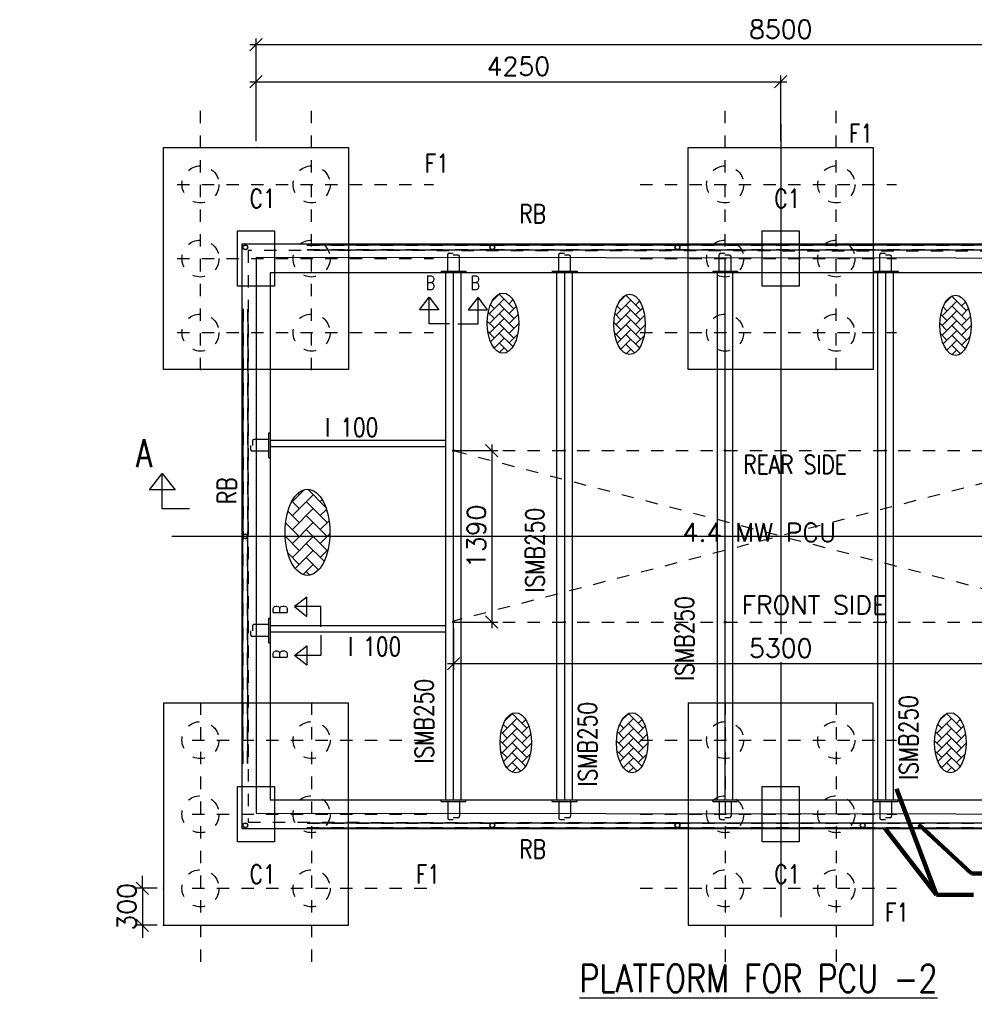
# Model space of a CAD drawing. Header units: inches. Extents: x 727810 to 1461440, y 2714588 to 5435005.
# Tile 13 of 233: x 728325.76 to 728333.49, y 2715582.85 to 2715590.83. Entities that reach past the tile are written whole.
import ezdxf

# ---------------------------------------------------------------- set-up
doc = ezdxf.new("R2010")
doc.units = ezdxf.units.IN
doc.header["$MEASUREMENT"] = 0
doc.linetypes.add('DIVIDEX2', pattern=[2.5, 1, -0.5, 0, -0.5, 0, -0.5])
doc.linetypes.add('HIDDEN', pattern=[0.375, 0.25, -0.125])
doc.layers.add('AM_5', color=3, linetype='Continuous', lineweight=15)
doc.layers.add('AM_8', color=1, linetype='Continuous', lineweight=15)
doc.layers.add('DETAILS', color=7, linetype='Continuous')
doc.layers.add('Inverter Room', color=7, linetype='Continuous')
doc.styles.add('RANJAN', font='romans.shx', dxfattribs={"width": 0.75})
doc.styles.add('ROMANS', font='ROMANS.shx', dxfattribs={"height": 10})
doc.dimstyles.new('DIM-', dxfattribs={"dimscale": 0, "dimtxt": 0.15, "dimasz": 0.15, "dimexe": 0, "dimexo": 0, "dimgap": 0.15, "dimtad": 1, "dimdec": 0, "dimlfac": 1000, "dimzin": 0, "dimdsep": 46, "dimtxsty": 'ROMANS', "dimblk": 'OBLIQUE', "dimcen": 0, "dimclrd": 6, "dimclre": 6, "dimclrt": 3, "dimadec": 0, "dimazin": 0, "dimtfac": 1, "dimtdec": 0, "dimtmove": 2, "dimatfit": 3, "dimfxl": 1, "dimtolj": 1, "dimtzin": 0, "dimarcsym": 2})
doc.dimstyles.new('ROMANS$0', dxfattribs={"dimscale": 100, "dimtxt": 100, "dimasz": 1, "dimexe": 0.5, "dimexo": 0.5, "dimgap": 0.5, "dimtad": 1, "dimdec": 0, "dimrnd": 5, "dimdsep": 46, "dimtxsty": 'ROMANS', "dimblk": 'OBLIQUE', "dimcen": 1, "dimdle": 0.5, "dimclrd": 6, "dimclre": 6, "dimclrt": 3, "dimadec": 0, "dimazin": 0, "dimtfac": 1, "dimtdec": 0, "dimtix": 1, "dimtmove": 0, "dimatfit": 3, "dimldrblk": 'OBLIQUE', "dimfxl": 1, "dimtolj": 1, "dimtzin": 0, "dimarcsym": 0})
doc.dimstyles.new('ROMANS$7', dxfattribs={"dimscale": 100, "dimtxt": 2.5, "dimasz": 2, "dimexe": 20, "dimexo": 20, "dimgap": 0.5, "dimtad": 1, "dimdec": 0, "dimrnd": 5, "dimzin": 0, "dimdsep": 46, "dimtxsty": 'ROMANS', "dimcen": 0.09, "dimdle": 20, "dimclrd": 256, "dimclre": 256, "dimclrt": 3, "dimadec": 0, "dimazin": 0, "dimtfac": 20, "dimtdec": 0, "dimtix": 1, "dimtmove": 2, "dimatfit": 3, "dimfxl": 1, "dimtolj": 1, "dimtzin": 0, "dimarcsym": 0})
pattern_1 = [(45, (89087.78671, 50533.36595), (-0.0883883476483, 0.0883883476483), [])]
pattern_2 = [(45, (89987.78671, 50533.36595), (-0.0883883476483, 0.0883883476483), [])]
pattern_3 = [(45, (91287.78671, 50533.36595), (-0.0883883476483, 0.0883883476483), [])]
pattern_4 = [(45, (92587.78671, 50533.36595), (-0.0883883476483, 0.0883883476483), [])]

# ---------------------------------------------------------------- blocks, each defined once
blk = doc.blocks.new('_Oblique')
at = {"color": 0, "linetype": 'ByBlock', "lineweight": -2}
blk.add_line((-0.5, -0.5), (0.5, 0.5), dxfattribs=at)
blk = doc.blocks.new('*D66')
at = {"layer": 'Inverter Room', "color": 6, "lineweight": -2, "ltscale": 0.5, "transparency": 16777216}
for p, q in [((2052740.9, -2324181.5), (2052740.9, -2324081.5)), ((2052861.7, -2324181.5), (2052690.9, -2324181.5)), ((2052740.9, -2324181.5), (2052740.9, -2324481.5)), ((2052861.7, -2324481.5), (2052690.9, -2324481.5)), ((2052740.9, -2324481.5), (2052740.9, -2324581.5))]:
    blk.add_line(p, q, dxfattribs=at)
at = {"layer": 'Inverter Room', "color": 0, "ltscale": 0.5, "transparency": 16777216}
for p in [(2052911.7, -2324181.5), (2052740.9, -2324481.5), (2052911.7, -2324481.5)]:
    blk.add_point(p, dxfattribs=at)
at = {"layer": 'Inverter Room', "color": 6, "lineweight": -2, "ltscale": 0.5, "transparency": 16777216, "xscale": 100, "yscale": 100, "zscale": 100}
for p, rotation in [((2052740.9, -2324181.5), 270), ((2052740.9, -2324481.5), 90)]:
    blk.add_blockref('_Oblique', p, dxfattribs=dict(at, rotation=rotation))
at = {"layer": 'Inverter Room', "color": 3, "ltscale": 0.5, "transparency": 16777216, "insert": (2052615.9, -2324331.5), "char_height": 150, "attachment_point": 5, "rotation": 90, "style": 'ROMANS'}
blk.add_mtext('\\A1;300', dxfattribs=at)
blk = doc.blocks.new('*D67')
at = {"layer": 'Inverter Room', "color": 6, "lineweight": -2, "ltscale": 0.5, "transparency": 16777216}
for p, q in [((2053661.7, -2318131.5), (2053661.7, -2317300.2)), ((2062161.7, -2318131.5), (2062161.7, -2317300.2)), ((2062211.7, -2317350.2), (2053611.7, -2317350.2))]:
    blk.add_line(p, q, dxfattribs=at)
at = {"layer": 'Inverter Room', "color": 0, "ltscale": 0.5, "transparency": 16777216}
for p in [(2053661.7, -2317350.2), (2053661.7, -2318181.5), (2062161.7, -2318181.5)]:
    blk.add_point(p, dxfattribs=at)
at = {"layer": 'Inverter Room', "color": 6, "lineweight": -2, "ltscale": 0.5, "transparency": 16777216, "xscale": 100, "yscale": 100, "zscale": 100, "rotation": 180}
blk.add_blockref('_Oblique', (2053661.7, -2317350.2), dxfattribs=at)
at = {"layer": 'Inverter Room', "color": 6, "lineweight": -2, "ltscale": 0.5, "transparency": 16777216, "xscale": 100, "yscale": 100, "zscale": 100}
blk.add_blockref('_Oblique', (2062161.7, -2317350.2), dxfattribs=at)
at = {"layer": 'Inverter Room', "color": 3, "ltscale": 0.5, "transparency": 16777216, "insert": (2057911.7, -2317225.2), "char_height": 150, "attachment_point": 5, "style": 'ROMANS'}
blk.add_mtext('\\A1;8500', dxfattribs=at)
blk = doc.blocks.new('*D69')
at = {"layer": 'AM_5', "color": 6, "lineweight": -2, "transparency": 16777216}
for p, q in [((2053611.7, -2317649.7), (2057961.7, -2317649.7)), ((2053661.7, -2318131.5), (2053661.7, -2317599.7)), ((2057911.7, -2318131.5), (2057911.7, -2317599.7))]:
    blk.add_line(p, q, dxfattribs=at)
at = {"layer": 'Inverter Room', "color": 0, "transparency": 16777216}
for p in [(2057911.7, -2317649.7), (2053661.7, -2318181.5), (2057911.7, -2318181.5)]:
    blk.add_point(p, dxfattribs=at)
at = {"layer": 'AM_5', "color": 6, "lineweight": -2, "transparency": 16777216, "xscale": 100, "yscale": 100, "zscale": 100, "rotation": 180}
blk.add_blockref('_Oblique', (2053661.7, -2317649.7), dxfattribs=at)
at = {"layer": 'AM_5', "color": 6, "lineweight": -2, "transparency": 16777216, "xscale": 100, "yscale": 100, "zscale": 100}
blk.add_blockref('_Oblique', (2057911.7, -2317649.7), dxfattribs=at)
at = {"layer": 'AM_5', "color": 3, "transparency": 16777216, "insert": (2055786.7, -2317524.7), "char_height": 150, "attachment_point": 5, "style": 'ROMANS', "bg_fill": 3, "box_fill_scale": 1.25, "bg_fill_color": 256, "bg_fill_true_color": 13158600, "bg_fill_transparency": 0}
blk.add_mtext('\\A1;4250', dxfattribs=at)
blk = doc.blocks.new('*D70')
at = {"layer": 'AM_5', "color": 6, "lineweight": -2, "transparency": 16777216}
for p, q in [((2055571.6, -2320587.5), (2055571.6, -2322075.5)), ((2055311.7, -2320637.5), (2055621.6, -2320637.5)), ((2055311.7, -2322025.5), (2055621.6, -2322025.5))]:
    blk.add_line(p, q, dxfattribs=at)
at = {"layer": 'Inverter Room', "color": 0, "transparency": 16777216}
for p in [(2055261.7, -2320637.5), (2055261.7, -2322025.5), (2055571.6, -2322025.5)]:
    blk.add_point(p, dxfattribs=at)
at = {"layer": 'AM_5', "color": 6, "lineweight": -2, "transparency": 16777216, "xscale": 100, "yscale": 100, "zscale": 100}
for p, rotation in [((2055571.6, -2320637.5), 90), ((2055571.6, -2322025.5), 270)]:
    blk.add_blockref('_Oblique', p, dxfattribs=dict(at, rotation=rotation))
at = {"layer": 'AM_5', "color": 3, "transparency": 16777216, "insert": (2055446.6, -2321331.5), "char_height": 150, "attachment_point": 5, "rotation": 90, "style": 'ROMANS', "bg_fill": 3, "box_fill_scale": 1.25, "bg_fill_color": 256, "bg_fill_true_color": 13158600, "bg_fill_transparency": 0}
blk.add_mtext('\\A1;1390', dxfattribs=at)
blk = doc.blocks.new('*D71')
at = {"layer": 'DETAILS', "color": 6, "lineweight": -2, "ltscale": 0.5, "transparency": 16777216}
for p, q in [((2055261.7, -2322075.5), (2055261.7, -2322411.8)), ((2060561.7, -2322075.5), (2060561.7, -2322411.8)), ((2055211.7, -2322361.8), (2060611.7, -2322361.8))]:
    blk.add_line(p, q, dxfattribs=at)
at = {"layer": 'Inverter Room', "color": 0, "ltscale": 0.5, "transparency": 16777216}
for p in [(2055261.7, -2322025.5), (2060561.7, -2322025.5), (2060561.7, -2322361.8)]:
    blk.add_point(p, dxfattribs=at)
at = {"layer": 'DETAILS', "color": 6, "lineweight": -2, "ltscale": 0.5, "transparency": 16777216, "xscale": 100, "yscale": 100, "zscale": 100, "rotation": 180}
blk.add_blockref('_Oblique', (2055261.7, -2322361.8), dxfattribs=at)
at = {"layer": 'DETAILS', "color": 6, "lineweight": -2, "ltscale": 0.5, "transparency": 16777216, "xscale": 100, "yscale": 100, "zscale": 100}
blk.add_blockref('_Oblique', (2060561.7, -2322361.8), dxfattribs=at)
at = {"layer": 'DETAILS', "color": 3, "ltscale": 0.5, "transparency": 16777216, "insert": (2057911.7, -2322236.8), "char_height": 150, "attachment_point": 5, "style": 'ROMANS', "bg_fill": 3, "box_fill_scale": 1.25, "bg_fill_color": 256, "bg_fill_true_color": 13158600, "bg_fill_transparency": 0}
blk.add_mtext('\\A1;5300', dxfattribs=at)
blk = doc.blocks.new('dshshh')
at = {"layer": 'AM_8', "ltscale": 0.5}
h = blk.add_hatch(dxfattribs=at)
h.set_pattern_fill('AR-HBONE', color=256, scale=14, style=0)
h.set_pattern_definition([(45, (673607.74, -665542.415), (6e-15, 79.1959595), [168, -56]), (135, (673647.337, -665502.817), (6e-15, 79.1959595), [168, -56])])
edge = h.paths.add_edge_path()
edge.add_ellipse((2055661.9, -2319605.1), major_axis=(0, 244), ratio=0.521978, start_angle=191.45916, end_angle=459.29111)
edge.add_ellipse((2055661.9, -2319605.1), major_axis=(0, 244), ratio=0.521978, start_angle=99.29111, end_angle=191.45916)
h = blk.add_hatch(dxfattribs=at)
h.set_pattern_fill('AR-HBONE', color=256, scale=14, style=0)
h.set_pattern_definition([(45, (674633.055, -665552.46), (6e-15, 79.1959595), [168, -56]), (135, (674672.653, -665512.864), (6e-15, 79.1959595), [168, -56])])
edge = h.paths.add_edge_path()
edge.add_ellipse((2056687.3, -2319615.1), major_axis=(0, 244), ratio=0.521978, start_angle=191.45916, end_angle=459.29111)
edge.add_ellipse((2056687.3, -2319615.1), major_axis=(0, 244), ratio=0.521978, start_angle=99.29111, end_angle=191.45916)
h = blk.add_hatch(dxfattribs=at)
h.set_pattern_fill('AR-HBONE', color=256, scale=14, style=0)
h.set_pattern_definition([(45, (677273.22, -665559.426), (6e-15, 79.1959595), [168, -56]), (135, (677312.816, -665519.83), (6e-15, 79.1959595), [168, -56])])
edge = h.paths.add_edge_path()
edge.add_ellipse((2059327.4, -2319622.1), major_axis=(0, 244), ratio=0.521978, start_angle=191.45916, end_angle=459.29111)
edge.add_ellipse((2059327.4, -2319622.1), major_axis=(0, 244), ratio=0.521978, start_angle=99.29111, end_angle=191.45916)
h = blk.add_hatch(dxfattribs=at)
h.set_pattern_fill('ANSI31', color=256, style=0)
h.set_pattern_definition(pattern_1)
edge = h.paths.add_edge_path()
edge.add_arc((2055261.7, -2320640.3), 7.16, 11.12183, 168.87817, ccw=False)
edge.add_arc((2055261.7, -2320637.5), 7.16, 348.87817, 551.12183)
h = blk.add_hatch(dxfattribs=at)
h.set_pattern_fill('ANSI31', color=256, style=0)
h.set_pattern_definition(pattern_2)
edge = h.paths.add_edge_path()
edge.add_arc((2056161.7, -2320640.3), 7.16, 11.12183, 168.87817, ccw=False)
edge.add_arc((2056161.7, -2320637.5), 7.16, 348.87817, 551.12183)
h = blk.add_hatch(dxfattribs=at)
h.set_pattern_fill('ANSI31', color=256, style=0)
h.set_pattern_definition(pattern_3)
edge = h.paths.add_edge_path()
edge.add_arc((2057461.7, -2320640.3), 7.16, 11.12183, 168.87817, ccw=False)
edge.add_arc((2057461.7, -2320637.5), 7.16, 348.87817, 551.12183)
h = blk.add_hatch(dxfattribs=at)
h.set_pattern_fill('ANSI31', color=256, style=0)
h.set_pattern_definition(pattern_4)
edge = h.paths.add_edge_path()
edge.add_arc((2058761.7, -2320640.3), 7.16, 11.12183, 168.87817, ccw=False)
edge.add_arc((2058761.7, -2320637.5), 7.16, 348.87817, 551.12183)
h = blk.add_hatch(dxfattribs=at)
h.set_pattern_fill('AR-HBONE', color=256, scale=20, style=0)
h.set_pattern_definition([(45, (79715.245, 41647.834), (9e-15, 113.137085), [240, -80]), (135, (79771.81, 41704.4), (9e-15, 113.137085), [240, -80])])
edge = h.paths.add_edge_path()
edge.add_ellipse((2054078.4, -2321298.8), major_axis=(0, 348.6), ratio=0.521978, start_angle=191.45916, end_angle=459.29111)
edge.add_ellipse((2054078.4, -2321298.8), major_axis=(0, 348.6), ratio=0.521978, start_angle=99.29111, end_angle=191.45916)
h = blk.add_hatch(dxfattribs=at)
h.set_pattern_fill('ANSI31', color=256, style=0)
h.set_pattern_definition(pattern_1)
edge = h.paths.add_edge_path()
edge.add_arc((2055261.7, -2322022.7), 7.16, 191.12183, 348.87817)
edge.add_arc((2055261.7, -2322025.5), 7.16, -191.12183, 11.12183, ccw=False)
h = blk.add_hatch(dxfattribs=at)
h.set_pattern_fill('ANSI31', color=256, style=0)
h.set_pattern_definition(pattern_2)
edge = h.paths.add_edge_path()
edge.add_arc((2056161.7, -2322022.7), 7.16, 191.12183, 348.87817)
edge.add_arc((2056161.7, -2322025.5), 7.16, -191.12183, 11.12183, ccw=False)
h = blk.add_hatch(dxfattribs=at)
h.set_pattern_fill('ANSI31', color=256, style=0)
h.set_pattern_definition(pattern_3)
edge = h.paths.add_edge_path()
edge.add_arc((2057461.7, -2322022.7), 7.16, 191.12183, 348.87817)
edge.add_arc((2057461.7, -2322025.5), 7.16, -191.12183, 11.12183, ccw=False)
h = blk.add_hatch(dxfattribs=at)
h.set_pattern_fill('ANSI31', color=256, style=0)
h.set_pattern_definition(pattern_4)
edge = h.paths.add_edge_path()
edge.add_arc((2058761.7, -2322022.7), 7.16, 191.12183, 348.87817)
edge.add_arc((2058761.7, -2322025.5), 7.16, -191.12183, 11.12183, ccw=False)
h = blk.add_hatch(dxfattribs=at)
h.set_pattern_fill('AR-HBONE', color=256, scale=14, style=0)
h.set_pattern_definition([(45, (673711.17, -668940.72), (6e-15, 79.1959595), [168, -56]), (135, (673750.766, -668901.125), (6e-15, 79.1959595), [168, -56])])
edge = h.paths.add_edge_path()
edge.add_ellipse((2055765.4, -2323003.4), major_axis=(0, 244), ratio=0.521978, start_angle=191.45916, end_angle=459.29111)
edge.add_ellipse((2055765.4, -2323003.4), major_axis=(0, 244), ratio=0.521978, start_angle=99.29111, end_angle=191.45916)
h = blk.add_hatch(dxfattribs=at)
h.set_pattern_fill('AR-HBONE', color=256, scale=14, style=0)
h.set_pattern_definition([(45, (674653.87, -668940.72), (6e-15, 79.1959595), [168, -56]), (135, (674693.47, -668901.125), (6e-15, 79.1959595), [168, -56])])
edge = h.paths.add_edge_path()
edge.add_ellipse((2056708.1, -2323003.4), major_axis=(0, 244), ratio=0.521978, start_angle=191.45916, end_angle=459.29111)
edge.add_ellipse((2056708.1, -2323003.4), major_axis=(0, 244), ratio=0.521978, start_angle=99.29111, end_angle=191.45916)
h = blk.add_hatch(dxfattribs=at)
h.set_pattern_fill('AR-HBONE', color=256, scale=14, style=0)
h.set_pattern_definition([(45, (677231.1, -668940.72), (6e-15, 79.1959595), [168, -56]), (135, (677270.696, -668901.125), (6e-15, 79.1959595), [168, -56])])
edge = h.paths.add_edge_path()
edge.add_ellipse((2059285.3, -2323003.4), major_axis=(0, 244), ratio=0.521978, start_angle=191.45916, end_angle=459.29111)
edge.add_ellipse((2059285.3, -2323003.4), major_axis=(0, 244), ratio=0.521978, start_angle=99.29111, end_angle=191.45916)
at = {"layer": 'DETAILS', "linetype": 'DIVIDEX2', "ltscale": 0.5}
for p, q in [((2053211.7, -2319985.4), (2053211.7, -2317883.4)), ((2054111.7, -2319985.4), (2054111.7, -2317883.4)), ((2057461.7, -2319985.4), (2057461.7, -2317883.4)), ((2058361.7, -2319985.4), (2058361.7, -2317883.4)), ((2053022.3, -2318481.5), (2055098.3, -2318481.5)), ((2056772.3, -2318481.5), (2058848.3, -2318481.5)), ((2053022.3, -2319081.5), (2055098.3, -2319081.5)), ((2056772.3, -2319081.5), (2058848.3, -2319081.5)), ((2053022.3, -2319681.5), (2055098.3, -2319681.5)), ((2056772.3, -2319681.5), (2058848.3, -2319681.5)), ((2053211.7, -2322677.6), (2053211.7, -2324863.9)), ((2054111.7, -2322677.6), (2054111.7, -2324863.9)), ((2057461.7, -2322677.6), (2057461.7, -2324779.6)), ((2058361.7, -2322677.6), (2058361.7, -2324779.6)), ((2053143.9, -2322981.5), (2055098.3, -2322981.5)), ((2056772.3, -2322981.5), (2058848.3, -2322981.5)), ((2053143.9, -2323581.5), (2055098.3, -2323581.5)), ((2056772.3, -2323581.5), (2058848.3, -2323581.5)), ((2053143.9, -2324181.5), (2055098.3, -2324181.5)), ((2056772.3, -2324181.5), (2058848.3, -2324181.5))]:
    blk.add_line(p, q, dxfattribs=at)
at = {"layer": 'DETAILS', "ltscale": 0.5}
for p, q in [((2054075.3, -2318971.1), (2055575.3, -2318971.1)), ((2055575.3, -2318971.1), (2057075.3, -2318971.1)), ((2057075.3, -2318971.1), (2058575.3, -2318971.1)), ((2058575.3, -2318971.1), (2060075.3, -2318971.1)), ((2054075.3, -2319011.1), (2055575.3, -2319011.1)), ((2055575.3, -2319011.1), (2057075.3, -2319011.1)), ((2057075.3, -2319011.1), (2058575.3, -2319011.1)), ((2058575.3, -2319011.1), (2060075.3, -2319011.1)), ((2053555.3, -2319491.1), (2053555.3, -2321331.5)), ((2053595.3, -2319491.1), (2053595.3, -2321331.5)), ((2053776.7, -2320494.4), (2053776.7, -2320694.4)), ((2053555.3, -2323171.9), (2053555.3, -2321331.5)), ((2053595.3, -2323171.9), (2053595.3, -2321331.5)), ((2053776.7, -2321994.4), (2053776.7, -2322194.4)), ((2054075.3, -2323651.9), (2055575.3, -2323651.9)), ((2054075.3, -2323691.9), (2055575.3, -2323691.9)), ((2055575.3, -2323651.9), (2057075.3, -2323651.9)), ((2055575.3, -2323691.9), (2057075.3, -2323691.9)), ((2057075.3, -2323651.9), (2058575.3, -2323651.9)), ((2057075.3, -2323691.9), (2058575.3, -2323691.9)), ((2058575.3, -2323651.9), (2060075.3, -2323651.9)), ((2058575.3, -2323691.9), (2060075.3, -2323691.9))]:
    blk.add_line(p, q, dxfattribs=at)
for centre, radius in [((2053575.3, -2318991.1), 20), ((2055575.3, -2318991.1), 20), ((2057075.3, -2318991.1), 20), ((2055261.7, -2320637.5), 7.16), ((2056161.7, -2320637.5), 7.16), ((2057461.7, -2320637.5), 7.16), ((2058761.7, -2320637.5), 7.16), ((2053575.3, -2321331.5), 20), ((2055261.7, -2322025.5), 7.16), ((2056161.7, -2322025.5), 7.16), ((2057461.7, -2322025.5), 7.16), ((2058761.7, -2322025.5), 7.16), ((2053575.3, -2323671.9), 20), ((2055575.3, -2323671.9), 20), ((2057075.3, -2323671.9), 20), ((2058575.3, -2323671.9), 20)]:
    blk.add_circle(centre, radius, dxfattribs=at)
for centre, start, end in [((2055261.7, -2320640.3), 11.12183, 168.87817), ((2056161.7, -2320640.3), 11.12183, 168.87817), ((2057461.7, -2320640.3), 11.12183, 168.87817), ((2058761.7, -2320640.3), 11.12183, 168.87817), ((2055261.7, -2322022.7), 191.12183, 348.87817), ((2056161.7, -2322022.7), 191.12183, 348.87817), ((2057461.7, -2322022.7), 191.12183, 348.87817), ((2058761.7, -2322022.7), 191.12183, 348.87817)]:
    blk.add_arc(centre, 7.16, start, end, dxfattribs=at)
for centre, major_axis in [((2055661.9, -2319605.1), (0, 244)), ((2056687.3, -2319615.1), (0, 244)), ((2059327.4, -2319622.1), (0, 244)), ((2054078.4, -2321298.8), (0, 348.6)), ((2055765.4, -2323003.4), (0, 244)), ((2056708.1, -2323003.4), (0, 244)), ((2059285.3, -2323003.4), (0, 244))]:
    blk.add_ellipse(centre, major_axis=major_axis, ratio=0.521978, dxfattribs=at)
at = {"layer": 'Inverter Room', "color": 8, "linetype": 'HIDDEN', "ltscale": 2}
for p, q in [((2054073.6, -2318973.2), (2055576.9, -2318973.2)), ((2054075.3, -2319009.1), (2055575.3, -2319009.1)), ((2055573.6, -2318973.2), (2057076.9, -2318973.2)), ((2055575.3, -2319009.1), (2057075.3, -2319009.1)), ((2057073.6, -2318973.2), (2058576.9, -2318973.2)), ((2057075.3, -2319009.1), (2058575.3, -2319009.1)), ((2058573.6, -2318973.2), (2060076.9, -2318973.2)), ((2058575.3, -2319009.1), (2060075.3, -2319009.1)), ((2053557.4, -2319489.5), (2053557.4, -2321322.6)), ((2053593.3, -2319491.1), (2053593.3, -2321322.8)), ((2060554.7, -2320638.9), (2055259.9, -2322018.6)), ((2055261.7, -2320637.5), (2060561.7, -2320637.5)), ((2055268.8, -2320638.9), (2060563.5, -2322018.6)), ((2053557.4, -2323173.6), (2053557.4, -2321340.4)), ((2053593.3, -2323171.9), (2053593.3, -2321340.2)), ((2055261.7, -2322025.5), (2060561.7, -2322025.5)), ((2054073.6, -2323689.8), (2055576.9, -2323689.8)), ((2054075.3, -2323653.9), (2055575.3, -2323653.9)), ((2055573.6, -2323689.8), (2057076.9, -2323689.8)), ((2055575.3, -2323653.9), (2057075.3, -2323653.9)), ((2057073.6, -2323689.8), (2058576.9, -2323689.8)), ((2057075.3, -2323653.9), (2058575.3, -2323653.9)), ((2058573.6, -2323689.8), (2060076.9, -2323689.8)), ((2058575.3, -2323653.9), (2060075.3, -2323653.9))]:
    blk.add_line(p, q, dxfattribs=at)
at = {"layer": 'Inverter Room', "color": 2}
for p, q in [((2055214, -2319181.5), (2055214, -2319049.5)), ((2055225.3, -2319038.2), (2055259.1, -2319038.2)), ((2055298.2, -2319053.3), (2055259.6, -2319053.3)), ((2055309.5, -2319181.5), (2055309.5, -2319064.5)), ((2056114, -2319181.5), (2056114, -2319049.5)), ((2056125.3, -2319038.2), (2056159.1, -2319038.2)), ((2056198.2, -2319053.3), (2056159.6, -2319053.3)), ((2056209.5, -2319181.5), (2056209.5, -2319064.5)), ((2057414, -2319181.5), (2057414, -2319049.5)), ((2057425.3, -2319038.2), (2057459.1, -2319038.2)), ((2057498.2, -2319053.3), (2057459.6, -2319053.3)), ((2057509.5, -2319181.5), (2057509.5, -2319064.5)), ((2058714, -2319181.5), (2058714, -2319049.5)), ((2058725.3, -2319038.2), (2058759.1, -2319038.2)), ((2058798.2, -2319053.3), (2058759.6, -2319053.3)), ((2058809.5, -2319181.5), (2058809.5, -2319064.5)), ((2055217, -2319184.5), (2055306.5, -2319184.5)), ((2056117, -2319184.5), (2056206.5, -2319184.5)), ((2057417, -2319184.5), (2057506.5, -2319184.5)), ((2058717, -2319184.5), (2058806.5, -2319184.5)), ((2053618.4, -2320630.9), (2053618.4, -2320597)), ((2053633.5, -2320557.9), (2053633.5, -2320596.5)), ((2053761.7, -2320546.7), (2053644.7, -2320546.7)), ((2053764.7, -2320639.1), (2053764.7, -2320549.7)), ((2053761.7, -2320642.1), (2053629.7, -2320642.1)), ((2053618.4, -2322130.9), (2053618.4, -2322097)), ((2053633.5, -2322057.9), (2053633.5, -2322096.5)), ((2053761.7, -2322046.7), (2053644.7, -2322046.7)), ((2053764.7, -2322139.1), (2053764.7, -2322049.7)), ((2053761.7, -2322142.1), (2053629.7, -2322142.1)), ((2055214, -2323481.5), (2055214, -2323613.5)), ((2055217, -2323478.5), (2055306.5, -2323478.5)), ((2055309.5, -2323481.5), (2055309.5, -2323598.5)), ((2056114, -2323481.5), (2056114, -2323613.5)), ((2056117, -2323478.5), (2056206.5, -2323478.5)), ((2056209.5, -2323481.5), (2056209.5, -2323598.5)), ((2057414, -2323481.5), (2057414, -2323613.5)), ((2057417, -2323478.5), (2057506.5, -2323478.5)), ((2057509.5, -2323481.5), (2057509.5, -2323598.5)), ((2058714, -2323481.5), (2058714, -2323613.5)), ((2058717, -2323478.5), (2058806.5, -2323478.5)), ((2058809.5, -2323481.5), (2058809.5, -2323598.5)), ((2055225.3, -2323624.8), (2055259.1, -2323624.8)), ((2055298.2, -2323609.8), (2055259.6, -2323609.8)), ((2056125.3, -2323624.8), (2056159.1, -2323624.8)), ((2056198.2, -2323609.8), (2056159.6, -2323609.8)), ((2057425.3, -2323624.8), (2057459.1, -2323624.8)), ((2057498.2, -2323609.8), (2057459.6, -2323609.8)), ((2058725.3, -2323624.8), (2058759.1, -2323624.8)), ((2058798.2, -2323609.8), (2058759.6, -2323609.8))]:
    blk.add_line(p, q, dxfattribs=at)
at = {"layer": 'Inverter Room', "color": 4, "ltscale": 0.5}
for p, q in [((2055161.7, -2319184.5), (2055161.7, -2319196.5)), ((2055361.7, -2319184.5), (2055361.7, -2319196.5)), ((2056061.7, -2319184.5), (2056061.7, -2319196.5)), ((2056261.7, -2319184.5), (2056261.7, -2319196.5)), ((2057361.7, -2319184.5), (2057361.7, -2319196.5)), ((2057561.7, -2319184.5), (2057561.7, -2319196.5)), ((2058661.7, -2319184.5), (2058661.7, -2319196.5)), ((2058861.7, -2319184.5), (2058861.7, -2319196.5)), ((2053764.7, -2320494.4), (2053776.7, -2320494.4)), ((2055191.2, -2320556.5), (2053777.2, -2320556.5)), ((2055191.2, -2320606.5), (2053777.2, -2320606.5)), ((2053764.7, -2320694.4), (2053776.7, -2320694.4)), ((2053764.7, -2321994.4), (2053776.7, -2321994.4)), ((2053764.7, -2322194.4), (2053776.7, -2322194.4)), ((2055161.7, -2323478.5), (2055161.7, -2323466.5)), ((2055361.7, -2323478.5), (2055361.7, -2323466.5)), ((2056061.7, -2323478.5), (2056061.7, -2323466.5)), ((2056261.7, -2323478.5), (2056261.7, -2323466.5)), ((2057361.7, -2323478.5), (2057361.7, -2323466.5)), ((2057561.7, -2323478.5), (2057561.7, -2323466.5)), ((2058661.7, -2323478.5), (2058661.7, -2323466.5)), ((2058861.7, -2323478.5), (2058861.7, -2323466.5))]:
    blk.add_line(p, q, dxfattribs=at)
at = {"layer": 'Inverter Room', "ltscale": 2}
for p, q in [((2055261.7, -2323466.5), (2055261.7, -2319196.5)), ((2056161.7, -2323466.5), (2056161.7, -2319196.5)), ((2058761.7, -2323081.5), (2058761.7, -2319196.5)), ((2057461.7, -2323131.5), (2057461.7, -2319531.5)), ((2055191.2, -2321331.5), (2053390.2, -2321331.5))]:
    blk.add_line(p, q, dxfattribs=at)
at = {"layer": 'Inverter Room', "color": 4, "ltscale": 0.5}
for points in [[(2054411.7, -2319981.5), (2052911.7, -2319981.5), (2052911.7, -2318181.5), (2054411.7, -2318181.5)], [(2058661.7, -2319981.5), (2057161.7, -2319981.5), (2057161.7, -2318181.5), (2058661.7, -2318181.5)], [(2053546.7, -2323696.5), (2062276.7, -2323696.5), (2062276.7, -2318966.5), (2053546.7, -2318966.5)], [(2053776.7, -2323466.5), (2062046.7, -2323466.5), (2062046.7, -2319196.5), (2053776.7, -2319196.5)], [(2054411.7, -2322681.5), (2052911.7, -2322681.5), (2052911.7, -2324481.5), (2054411.7, -2324481.5)], [(2058661.7, -2322681.5), (2057161.7, -2322681.5), (2057161.7, -2324481.5), (2058661.7, -2324481.5)]]:
    blk.add_lwpolyline(points, close=True, dxfattribs=at)
at = {"layer": 'Inverter Room', "ltscale": 3}
for points in [[(2053811.7, -2319306.5), (2053511.7, -2319306.5), (2053511.7, -2318856.5), (2053811.7, -2318856.5)], [(2058061.7, -2319306.5), (2057761.7, -2319306.5), (2057761.7, -2318856.5), (2058061.7, -2318856.5)], [(2053811.7, -2323806.5), (2053511.7, -2323806.5), (2053511.7, -2323356.5), (2053811.7, -2323356.5)], [(2058061.7, -2323806.5), (2057761.7, -2323806.5), (2057761.7, -2323356.5), (2058061.7, -2323356.5)]]:
    blk.add_lwpolyline(points, close=True, dxfattribs=at)
at = {"layer": 'Inverter Room', "color": 8, "linetype": 'HIDDEN', "ltscale": 2}
blk.add_lwpolyline([(2053596.7, -2323646.5), (2062226.7, -2323655.2), (2062226.7, -2319025.2), (2053596.7, -2319016.5)], close=True, dxfattribs=at)
at = {"layer": 'Inverter Room', "ltscale": 2}
blk.add_lwpolyline([(2053661.8, -2323573.8), (2062161.7, -2323581.5), (2062161.7, -2319081.5), (2053661.8, -2319073.8)], close=True, dxfattribs=at)
at = {"layer": 'Inverter Room', "color": 4, "ltscale": 0.5}
for points in [[(2055161.7, -2319184.5), (2055361.7, -2319184.5)], [(2056061.7, -2319184.5), (2056261.7, -2319184.5)], [(2057361.7, -2319184.5), (2057561.7, -2319184.5)], [(2058661.7, -2319184.5), (2058861.7, -2319184.5)], [(2053764.7, -2320694.4), (2053764.7, -2320494.4)], [(2053764.7, -2322194.4), (2053764.7, -2321994.4)], [(2055161.7, -2323478.5), (2055361.7, -2323478.5)], [(2056061.7, -2323478.5), (2056261.7, -2323478.5)], [(2057361.7, -2323478.5), (2057561.7, -2323478.5)], [(2058661.7, -2323478.5), (2058861.7, -2323478.5)]]:
    blk.add_lwpolyline(points, dxfattribs=at)
at = {"layer": 'Inverter Room', "color": 4, "linetype": 'Continuous'}
for points in [[(2055228.5, -2319609.7), (2055063.4, -2319609.7), (2055063.4, -2319395.7), (2055142.6, -2319496), (2054986.8, -2319496), (2055063.4, -2319395.7)], [(2055295, -2319609.7), (2055460, -2319609.7), (2055460, -2319395.7), (2055380.9, -2319496), (2055536.7, -2319496), (2055460, -2319395.7)], [(2053121.6, -2321107.4), (2052901.6, -2321107.4), (2052901.6, -2320822.1), (2053007.2, -2320955.9), (2052799.4, -2320955.9), (2052901.6, -2320822.1)], [(2054187.9, -2322065.6), (2054187.9, -2321900.5), (2053973.9, -2321900.5), (2054074.3, -2321979.7), (2054074.3, -2321823.9), (2053973.9, -2321900.5)], [(2054187.9, -2322132.1), (2054187.9, -2322297.1), (2053973.9, -2322297.1), (2054074.3, -2322218), (2054074.3, -2322373.8), (2053973.9, -2322297.1)]]:
    blk.add_lwpolyline(points, dxfattribs=at)
at = {"layer": 'Inverter Room', "color": 8, "linetype": 'HIDDEN', "ltscale": 2}
for centre, radius in [((2053211.7, -2318481.5), 150), ((2054111.7, -2318481.5), 150), ((2057461.7, -2318481.5), 150), ((2058361.7, -2318481.5), 150), ((2053211.7, -2319081.5), 150), ((2053575.3, -2318991.1), 18), ((2054111.7, -2319081.5), 150), ((2055575.3, -2318991.1), 18), ((2057075.3, -2318991.1), 18), ((2057461.7, -2319081.5), 150), ((2058361.7, -2319081.5), 150), ((2053211.7, -2319681.5), 150), ((2054111.7, -2319681.5), 150), ((2057461.7, -2319681.5), 150), ((2058361.7, -2319681.5), 150), ((2053575.3, -2321331.5), 18), ((2053211.7, -2322981.5), 150), ((2054111.7, -2322981.5), 150), ((2057461.7, -2322981.5), 150), ((2058361.7, -2322981.5), 150), ((2053211.7, -2323581.5), 150), ((2054111.7, -2323581.5), 150), ((2057461.7, -2323581.5), 150), ((2058361.7, -2323581.5), 150), ((2053575.3, -2323671.9), 18), ((2055575.3, -2323671.9), 18), ((2057075.3, -2323671.9), 18), ((2058575.3, -2323671.9), 18), ((2053211.7, -2324181.5), 150), ((2054111.7, -2324181.5), 150), ((2057461.7, -2324181.5), 150), ((2058361.7, -2324181.5), 150)]:
    blk.add_circle(centre, radius, dxfattribs=at)
at = {"layer": 'Inverter Room', "color": 2}
for centre, radius, start, end in [((2055225.3, -2319049.5), 11.2, 90, 180), ((2055298.2, -2319064.5), 11.2, 0, 90), ((2056125.3, -2319049.5), 11.2, 90, 180), ((2056198.2, -2319064.5), 11.2, 0, 90), ((2057425.3, -2319049.5), 11.2, 90, 180), ((2057498.2, -2319064.5), 11.2, 0, 90), ((2058725.3, -2319049.5), 11.2, 90, 180), ((2058798.2, -2319064.5), 11.2, 0, 90), ((2055217, -2319181.5), 3, 180, 270), ((2055306.5, -2319181.5), 3, 270, 0), ((2056117, -2319181.5), 3, 180, 270), ((2056206.5, -2319181.5), 3, 270, 0), ((2057417, -2319181.5), 3, 180, 270), ((2057506.5, -2319181.5), 3, 270, 0), ((2058717, -2319181.5), 3, 180, 270), ((2058806.5, -2319181.5), 3, 270, 0), ((2053644.7, -2320557.9), 11.2, 90, 180), ((2053761.7, -2320549.7), 3, 0, 90), ((2053629.7, -2320630.9), 11.2, 180, 270), ((2053761.7, -2320639.1), 3, 270, 0), ((2053644.7, -2322057.9), 11.2, 90, 180), ((2053761.7, -2322049.7), 3, 0, 90), ((2053629.7, -2322130.9), 11.2, 180, 270), ((2053761.7, -2322139.1), 3, 270, 0), ((2055217, -2323481.5), 3, 90, 180), ((2055306.5, -2323481.5), 3, 0, 90), ((2056117, -2323481.5), 3, 90, 180), ((2056206.5, -2323481.5), 3, 0, 90), ((2057417, -2323481.5), 3, 90, 180), ((2057506.5, -2323481.5), 3, 0, 90), ((2058717, -2323481.5), 3, 90, 180), ((2058806.5, -2323481.5), 3, 0, 90), ((2055225.3, -2323613.5), 11.2, 180, 270), ((2055298.2, -2323598.5), 11.2, 270, 0), ((2056125.3, -2323613.5), 11.2, 180, 270), ((2056198.2, -2323598.5), 11.2, 270, 0), ((2057425.3, -2323613.5), 11.2, 180, 270), ((2057498.2, -2323598.5), 11.2, 270, 0), ((2058725.3, -2323613.5), 11.2, 180, 270), ((2058798.2, -2323598.5), 11.2, 270, 0)]:
    blk.add_arc(centre, radius, start, end, dxfattribs=at)
at = {"layer": 'DETAILS', "color": 3, "style": 'ROMANS', "width": 0.8}
for s, p in [('RB', (2055793.6, -2318794.3)), ('I 100', (2054221, -2320524)), ('I 100', (2054405.7, -2322299)), ('RB', (2055793.6, -2323939.2))]:
    blk.add_text(s, height=150, dxfattribs=at).set_placement(p)
for s, p in [('RB', (2053500.8, -2321069.8)), ('ISMB250', (2055994.8, -2321785.7)), ('ISMB250', (2055098.8, -2323170.7)), ('ISMB250', (2059021.9, -2323303.3)), ('ISMB250', (2056421.3, -2323356.9))]:
    blk.add_text(s, height=150, rotation=90, dxfattribs=at).set_placement(p)
at = {"layer": 'Inverter Room', "color": 3, "linetype": 'Continuous', "style": 'ROMANS', "width": 0.8}
for s, p in [('F1', (2058463.4, -2318142.5)), ('F1', (2055028.6, -2318386.2)), ('C1', (2053609.2, -2318671.2)), ('C1', (2057859.2, -2318671.2)), ('REAR SIDE', (2057607.9, -2320824.8)), ('C1', (2053609.2, -2324141.8)), ('F1', (2054956.3, -2324141.8)), ('C1', (2057859.2, -2324141.8)), ('F1', (2058755.5, -2324451.6))]:
    blk.add_text(s, height=150, dxfattribs=at).set_placement(p)
at = {"layer": 'Inverter Room', "color": 2, "linetype": 'Continuous', "ltscale": 0.6, "style": 'RANJAN', "width": 0.75}
for s, height, p in [('B', 112.5, (2055036.2, -2319335)), ('B', 112.5, (2055398.9, -2319335)), ('A', 225, (2052688.3, -2320770.1))]:
    blk.add_text(s, height=height, dxfattribs=at).set_placement(p)
for p in [(2053913.3, -2321961.7), (2053913.3, -2322324.4)]:
    blk.add_text('B', height=112.5, rotation=90, dxfattribs=at).set_placement(p)
at = {"layer": 'Inverter Room', "color": 3, "linetype": 'Continuous', "insert": (2057116.2, -2321224.5), "char_height": 150, "width": 3262.433, "attachment_point": 1, "style": 'ROMANS'}
blk.add_mtext('4.4 MW PCU', dxfattribs=at)
at = {"layer": 'Inverter Room', "color": 3, "linetype": 'Continuous', "insert": (2057595.3, -2321812.4), "char_height": 150, "attachment_point": 1, "style": 'ROMANS'}
blk.add_mtext('FRONT SIDE', dxfattribs=at)
at = {"layer": 'Inverter Room', "ltscale": 0.5}
dim = blk.add_linear_dim(base=(2053661.7, -2317350.2), p1=(2062161.7, -2318181.5), p2=(2053661.7, -2318181.5), dimstyle='ROMANS$0', override={"dimtxt": 150, "dimfxl": 0.75, "dimarcsym": 1}, dxfattribs=at)
dim.commit()
dim.dimension.update_dxf_attribs({"geometry": '*D67', "text_midpoint": (2057911.7, -2317225.2)})
dim = blk.add_linear_dim(base=(2052740.9, -2324481.5), p1=(2052911.7, -2324181.5), p2=(2052911.7, -2324481.5), angle=90, dimstyle='ROMANS$0', override={"dimtxt": 150, "dimfxl": 0.75, "dimarcsym": 1}, dxfattribs=at)
dim.commit()
dim.dimension.update_dxf_attribs({"geometry": '*D66', "text_midpoint": (2052615.9, -2324331.5)})
at = {"layer": 'Inverter Room'}
for points in [[(2058850.5, -2323376.3), (2059174.2, -2324234.6)], [(2058756.2, -2323694.1), (2059174.2, -2324234.6), (2059472.1, -2324234.6)], [(2059030.8, -2323665.4), (2059458, -2324060.6), (2059756, -2324060.6)]]:
    blk.add_leader(points, dimstyle='DIM-', override={"dimscale": 50, "dimtxt": 2.5, "dimasz": 2.3, "dimexe": 1, "dimexo": 1, "dimgap": 0.5, "dimtad": 0, "dimdle": 1, "dimlwd": 65535, "dimlwe": 65535}, dxfattribs=at)
at = {"layer": 'AM_5'}
dim = blk.add_linear_dim(base=(2057911.7, -2317649.7), p1=(2053661.7, -2318181.5), p2=(2057911.7, -2318181.5), dimstyle='ROMANS$0', override={"dimtxt": 150, "dimtfill": 1, "dimarcsym": 1}, dxfattribs=at)
dim.commit()
dim.dimension.update_dxf_attribs({"geometry": '*D69', "text_midpoint": (2055786.7, -2317524.7)})
dim = blk.add_linear_dim(base=(2055571.6, -2322025.5), p1=(2055261.7, -2320637.5), p2=(2055261.7, -2322025.5), angle=90, dimstyle='ROMANS$0', override={"dimtxt": 150, "dimtfill": 1, "dimarcsym": 1}, dxfattribs=at)
dim.commit()
dim.dimension.update_dxf_attribs({"geometry": '*D70', "text_midpoint": (2055446.6, -2321331.5)})
at = {"layer": 'Inverter Room', "ltscale": 2}
for p, q in [((2057911.7, -2317994.4), (2057911.7, -2324414.1)), ((2063030.8, -2321331.5), (2052980.6, -2321331.5))]:
    blk.add_line(p, q, dxfattribs=at)
at = {"layer": 'DETAILS', "ltscale": 0.5}
dim = blk.add_linear_dim(base=(2060561.7, -2322361.8), p1=(2055261.7, -2322025.5), p2=(2060561.7, -2322025.5), dimstyle='ROMANS$0', override={"dimtxt": 150, "dimtfill": 1, "dimarcsym": 1}, dxfattribs=at)
dim.commit()
dim.dimension.update_dxf_attribs({"geometry": '*D71', "text_midpoint": (2057911.7, -2322236.8)})
at = {"layer": 'Inverter Room', "color": 4, "ltscale": 0.5}
for p, q in [((2055199.2, -2323466.5), (2055199.2, -2319196.5)), ((2055324.2, -2323466.5), (2055324.2, -2319196.5)), ((2056099.2, -2323466.5), (2056099.2, -2319196.5)), ((2056224.2, -2323466.5), (2056224.2, -2319196.5)), ((2057399.2, -2323466.5), (2057399.2, -2319196.5)), ((2057524.2, -2323466.5), (2057524.2, -2319196.5)), ((2058699.2, -2323466.5), (2058699.2, -2319196.5)), ((2058824.2, -2323466.5), (2058824.2, -2319196.5)), ((2055191.2, -2322056.5), (2053777.2, -2322056.5)), ((2055191.2, -2322106.5), (2053777.2, -2322106.5))]:
    blk.add_line(p, q, dxfattribs=at)
at = {"layer": 'Inverter Room', "ltscale": 2}
for p, q in [((2056161.7, -2323466.5), (2056161.7, -2319196.5)), ((2057461.7, -2323466.5), (2057461.7, -2319196.5)), ((2058761.7, -2323466.5), (2058761.7, -2319196.5)), ((2058761.7, -2323466.5), (2058761.7, -2319196.5))]:
    blk.add_line(p, q, dxfattribs=at)
at = {"layer": 'DETAILS', "color": 3, "style": 'ROMANS', "width": 0.8}
blk.add_text('ISMB250', height=150, rotation=90, dxfattribs=at).set_placement((2057207.3, -2322500.7))

msp = doc.modelspace()

# ---------------------------------------------------------------- block references
at = {"layer": 'DETAILS', "xscale": 0.000999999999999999, "yscale": 0.000999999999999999, "zscale": 0.000999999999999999}
msp.add_blockref('dshshh', (726274.01523, 2717907.97567, 0.148), dxfattribs=at)

# ---------------------------------------------------------------- next in the draw order: texts
at = {"layer": 'Inverter Room', "color": 2, "linetype": 'Continuous', "style": 'ROMANS', "width": 0.8}
msp.add_text('%%UPLATFORM FOR PCU -2', height=0.225, dxfattribs=at).set_placement((728330.29597, 2715582.95195, 0.148))

# ---------------------------------------------------------------- next in the draw order: leaders
at = {"layer": 'Inverter Room', "ltscale": 0.5}
msp.add_leader([(728344.57695, 2715588.99417, 0.148), (728344.33623, 2715588.01117, 0.148), (728343.76963, 2715588.01882, 0.148)], dimstyle='ROMANS$7', override={"dimtxt": 150, "dimgap": 0.5, "dimtad": 0, "dimtfill": 1, "dimarcsym": 1}, dxfattribs=at)

doc.saveas('drawing.dxf')
